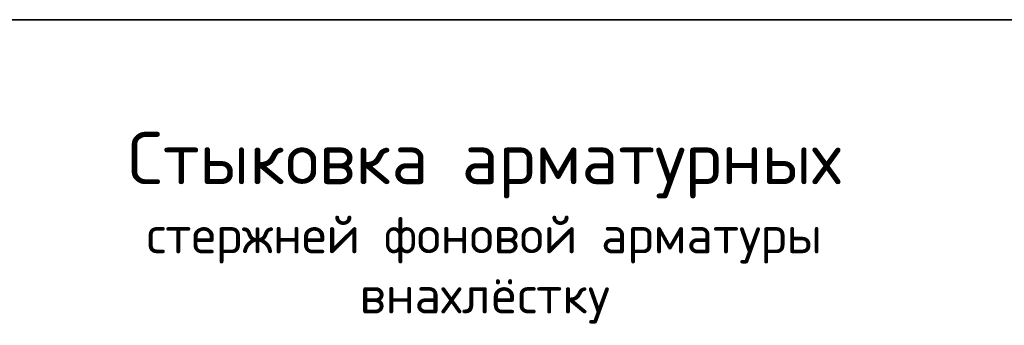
# Model space of a CAD drawing. Header units: metres. Extents: x -38 to 97, y -15 to 21.
# Tile 158 of 209: x 76.108 to 77.095, y 7.365 to 7.672. Entities that reach past the tile are written whole.
import ezdxf

# ---------------------------------------------------------------- set-up
doc = ezdxf.new("R2010")
doc.units = ezdxf.units.M

msp = doc.modelspace()

# ---------------------------------------------------------------- linework, layer by layer
at = {"color": 7, "linetype": 'Continuous', "lineweight": 35, "transparency": 33554687}
msp.add_line((67.91979, 7.67171), (86.41979, 7.67171), dxfattribs=at)

# ---------------------------------------------------------------- texts
at = {"color": 7, "linetype": 'Continuous', "lineweight": 13, "transparency": 33554687, "insert": (76.57365, 7.55916), "char_height": 0.0525, "width": 0.9380437, "attachment_point": 2, "line_spacing_factor": 0.963855}
msp.add_mtext('\\A1;{\\fISOCPEUR|i0|b0;\\H0.052500;\\W1.000000;\\C7;Стыковка арматурных}\\P{\\fISOCPEUR|i0|b0;\\H0.037500;\\W1.000000;\\C7;стержней фоновой арматуры}\\P{\\fISOCPEUR|i0|b0;\\H0.037500;\\W1.000000;\\C7;внахлёстку}\\P', dxfattribs=at)
msp.add_mtext('\\A1;{\\fISOCPEUR|i0|b0;\\H0.052500;\\W1.000000;\\C7;Стыковка арматурных}\\P{\\fISOCPEUR|i0|b0;\\H0.037500;\\W1.000000;\\C7;стержней фоновой арматуры}\\P{\\fISOCPEUR|i0|b0;\\H0.037500;\\W1.000000;\\C7;внахлёстку}\\P', dxfattribs=at)
msp.add_mtext('\\A1;{\\fISOCPEUR|i0|b0;\\H0.052500;\\W1.000000;\\C7;Стыковка арматурных}\\P{\\fISOCPEUR|i0|b0;\\H0.037500;\\W1.000000;\\C7;стержней фоновой арматуры}\\P{\\fISOCPEUR|i0|b0;\\H0.037500;\\W1.000000;\\C7;внахлёстку}\\P', dxfattribs=at)

doc.saveas('drawing.dxf')
